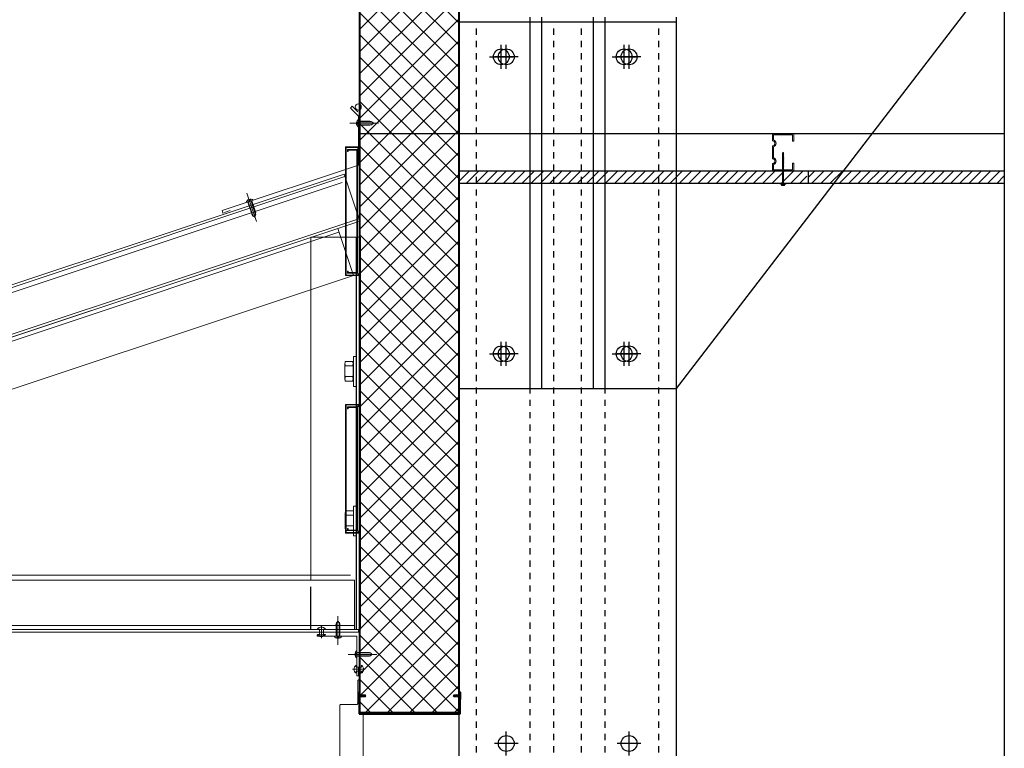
# Model space of a CAD drawing. Header units: metres. Extents: x 705633 to 708863, y 4309165 to 4309462.
# Tile 22 of 25: x 708338 to 708354, y 4309399 to 4309411. Entities that reach past the tile are written whole.
import ezdxf

# ---------------------------------------------------------------- set-up
doc = ezdxf.new("R2010")
doc.units = ezdxf.units.M
doc.header["$LTSCALE"] = 0.5
for name, pattern in [('ACAD_ISO04W100', [30, 24, -3, 0, -3]), ('HID', [2.3, 1.5, -0.8]), ('HIDDEN', [0.375, 0.25, -0.125]), ('SOLID', [0])]:
    doc.linetypes.add(name, pattern=pattern)
for name, color, linetype in [('7', 7, 'Continuous'), ('_ДЎјц', 1, 'Continuous'), ('_ґлБ¦ёс', 6, 'Continuous'), ('KONTUR', 20, 'Continuous'), ('STL-E', 8, 'Continuous')]:
    doc.layers.add(name, color=color, linetype=linetype)
for name, color, linetype, lineweight in [('FUR', 144, 'Continuous', 5), ('Монолит фундамента', 7, 'Continuous', 40), ('размер', 5, 'Continuous', 15), ('Размер 1', 251, 'Continuous', 20), ('Размер10', 251, 'Continuous', 25), ('размеры', 76, 'Continuous', 15), ('светильники', 30, 'ACAD_ISO04W100', 25), ('ШТРИХОВКА', 30, 'Continuous', 18)]:
    doc.layers.add(name, color=color, linetype=linetype, lineweight=lineweight)

# ---------------------------------------------------------------- blocks, each defined once
blk = doc.blocks.new('546w4w64r5w6eg w')
at = {"layer": '_ДЎјц', "color": 7, "linetype": 'SOLID'}
for p, q in [((18430792.75, -7799634.17), (18430792.75, -7799610.17)), ((18430916.75, -7799634.17), (18430916.75, -7799610.17)), ((18430804.75, -7799622.17), (18430780.75, -7799622.17)), ((18430928.75, -7799622.17), (18430904.75, -7799622.17)), ((18430792.75, -7799934.17), (18430792.75, -7799910.17)), ((18430916.75, -7799934.17), (18430916.75, -7799910.17)), ((18430804.75, -7799922.17), (18430780.75, -7799922.17)), ((18430928.75, -7799922.17), (18430904.75, -7799922.17)), ((18430792.75, -7800327.77), (18430792.75, -7800303.77)), ((18430916.75, -7800327.77), (18430916.75, -7800303.77)), ((18430804.75, -7800315.77), (18430780.75, -7800315.77)), ((18430928.75, -7800315.77), (18430904.75, -7800315.77))]:
    blk.add_line(p, q, dxfattribs=at)
for centre in [(18430792.75, -7799622.17), (18430916.75, -7799622.17), (18430792.75, -7799922.17), (18430916.75, -7799922.17), (18430792.75, -7800315.77), (18430916.75, -7800315.77)]:
    blk.add_circle(centre, 8, dxfattribs=at)
at = {"layer": '_ґлБ¦ёс', "color": 1, "linetype": 'HIDDEN'}
for p, q in [((18430762.75, -7799587.17), (18430744.75, -7799587.17)), ((18430744.75, -7799587.17), (18430744.75, -7802424.77)), ((18430816.75, -7799587.17), (18430762.75, -7799587.17)), ((18430762.75, -7802424.77), (18430762.75, -7799587.17)), ((18430840.75, -7799587.17), (18430816.75, -7799587.17)), ((18430816.75, -7802424.77), (18430816.75, -7799587.17)), ((18430868.75, -7799587.17), (18430840.75, -7799587.17)), ((18430840.75, -7802424.77), (18430840.75, -7799587.17)), ((18430892.75, -7799587.17), (18430868.75, -7799587.17)), ((18430868.75, -7802424.77), (18430868.75, -7799587.17)), ((18430946.75, -7799587.17), (18430892.75, -7799587.17)), ((18430892.75, -7802424.77), (18430892.75, -7799587.17)), ((18430964.75, -7799587.17), (18430946.75, -7799587.17)), ((18430946.75, -7802424.77), (18430946.75, -7799587.17)), ((18430964.75, -7802424.77), (18430964.75, -7799587.17))]:
    blk.add_line(p, q, dxfattribs=at)
blk = doc.blocks.new('DF54H56FG4HF65G4H')
at = {"color": 5, "lineweight": 0}
for p, q in [((97669.36, -4750.65), (97669.58, -4747.41)), ((97669.57, -4754.05), (97669.36, -4750.65)), ((97670.17, -4754.06), (97670.19, -4747.41)), ((97670.18, -4749.65), (97671.01, -4749.65)), ((97670.18, -4751.68), (97671.01, -4749.65)), ((97670.18, -4751.68), (97671.01, -4749.65)), ((97670.18, -4751.68), (97671.01, -4749.65)), ((97670.2, -4752.06), (97670.18, -4751.99)), ((97670.2, -4752.06), (97670.18, -4751.99)), ((97670.2, -4752.06), (97670.18, -4751.99)), ((97670.2, -4752.06), (97670.18, -4751.99)), ((97670.38, -4751.82), (97670.2, -4752.06)), ((97670.38, -4751.82), (97670.2, -4752.06)), ((97670.38, -4751.82), (97670.2, -4752.06)), ((97670.38, -4751.82), (97670.2, -4752.06)), ((97670.38, -4751.82), (97671.26, -4749.65)), ((97670.38, -4751.82), (97671.26, -4749.65)), ((97670.38, -4751.82), (97671.26, -4749.65)), ((97670.38, -4751.82), (97671.26, -4749.65)), ((97670.38, -4751.82), (97670.98, -4751.82)), ((97670.98, -4751.82), (97671.87, -4749.65)), ((97671.06, -4752.06), (97670.98, -4751.82)), ((97671.19, -4749.41), (97671.01, -4749.65)), ((97671.19, -4749.41), (97671.01, -4749.65)), ((97671.19, -4749.41), (97671.01, -4749.65)), ((97671.19, -4749.41), (97671.01, -4749.65)), ((97671.24, -4751.82), (97671.06, -4752.06)), ((97671.24, -4751.82), (97671.06, -4752.06)), ((97671.24, -4751.82), (97671.06, -4752.06)), ((97671.24, -4751.82), (97671.06, -4752.06)), ((97671.26, -4749.65), (97671.19, -4749.41)), ((97671.26, -4749.65), (97671.19, -4749.41)), ((97671.26, -4749.65), (97671.19, -4749.41)), ((97671.26, -4749.65), (97671.19, -4749.41)), ((97671.24, -4751.82), (97672.12, -4749.65)), ((97671.24, -4751.82), (97672.12, -4749.65)), ((97671.24, -4751.82), (97672.12, -4749.65)), ((97671.24, -4751.82), (97672.12, -4749.65)), ((97671.24, -4751.82), (97671.84, -4751.82)), ((97671.26, -4749.65), (97671.87, -4749.65)), ((97671.84, -4751.82), (97672.72, -4749.65)), ((97671.92, -4752.07), (97671.84, -4751.82)), ((97672.05, -4749.41), (97671.87, -4749.65)), ((97672.05, -4749.41), (97671.87, -4749.65)), ((97672.05, -4749.41), (97671.87, -4749.65)), ((97672.05, -4749.41), (97671.87, -4749.65)), ((97672.1, -4751.82), (97671.92, -4752.07)), ((97672.1, -4751.82), (97671.92, -4752.07)), ((97672.1, -4751.82), (97671.92, -4752.07)), ((97672.1, -4751.82), (97671.92, -4752.07)), ((97672.12, -4749.65), (97672.05, -4749.41)), ((97672.12, -4749.65), (97672.05, -4749.41)), ((97672.12, -4749.65), (97672.05, -4749.41)), ((97672.12, -4749.65), (97672.05, -4749.41)), ((97672.1, -4751.82), (97672.98, -4749.65)), ((97672.1, -4751.82), (97672.98, -4749.65)), ((97672.1, -4751.82), (97672.98, -4749.65)), ((97672.1, -4751.82), (97672.98, -4749.65)), ((97672.1, -4751.82), (97672.7, -4751.83)), ((97672.12, -4749.65), (97672.72, -4749.65)), ((97672.7, -4751.83), (97673.56, -4749.7)), ((97672.77, -4752.07), (97672.7, -4751.83)), ((97672.9, -4749.41), (97672.72, -4749.65)), ((97672.9, -4749.41), (97672.72, -4749.65)), ((97672.9, -4749.41), (97672.72, -4749.65)), ((97672.9, -4749.41), (97672.72, -4749.65)), ((97672.95, -4751.83), (97672.77, -4752.07)), ((97672.95, -4751.83), (97672.77, -4752.07)), ((97672.95, -4751.83), (97672.77, -4752.07)), ((97672.95, -4751.83), (97672.77, -4752.07)), ((97672.98, -4749.65), (97672.9, -4749.41)), ((97672.98, -4749.65), (97672.9, -4749.41)), ((97672.98, -4749.65), (97672.9, -4749.41)), ((97672.98, -4749.65), (97672.9, -4749.41)), ((97672.95, -4751.83), (97673.8, -4749.74)), ((97676.36, -4751.67), (97672.96, -4751.81)), ((97672.98, -4749.65), (97673.19, -4749.65)), ((97673.56, -4749.7), (97673.19, -4749.65)), ((97673.73, -4749.5), (97673.56, -4749.7)), ((97673.73, -4749.5), (97673.56, -4749.7)), ((97673.73, -4749.5), (97673.56, -4749.7)), ((97673.73, -4749.5), (97673.56, -4749.7)), ((97673.8, -4749.74), (97673.73, -4749.5)), ((97676.37, -4749.83), (97673.8, -4749.74)), ((97674.15, -4749.75), (97674.16, -4750.65)), ((97674.16, -4750.65), (97677.09, -4750.75)), ((97676.36, -4751.67), (97677.09, -4750.75)), ((97677.09, -4750.75), (97676.37, -4749.83)), ((97765.4, -4750.75), (97766.12, -4749.83)), ((97768.33, -4750.65), (97765.4, -4750.75)), ((97766.12, -4751.67), (97765.4, -4750.75)), ((97766.12, -4749.83), (97768.69, -4749.74)), ((97766.12, -4751.67), (97769.53, -4751.81)), ((97768.34, -4749.79), (97768.33, -4750.65)), ((97768.69, -4749.74), (97768.76, -4749.5)), ((97769.54, -4751.83), (97768.69, -4749.74)), ((97768.76, -4749.5), (97768.93, -4749.7)), ((97768.76, -4749.5), (97768.93, -4749.7)), ((97768.76, -4749.5), (97768.93, -4749.7)), ((97768.76, -4749.5), (97768.93, -4749.7)), ((97768.93, -4749.7), (97769.3, -4749.65)), ((97769.79, -4751.83), (97768.93, -4749.7)), ((97769.51, -4749.65), (97769.3, -4749.65)), ((97769.51, -4749.65), (97769.58, -4749.41)), ((97769.51, -4749.65), (97769.58, -4749.41)), ((97769.51, -4749.65), (97769.58, -4749.41)), ((97769.51, -4749.65), (97769.58, -4749.41)), ((97770.39, -4751.82), (97769.51, -4749.65)), ((97770.39, -4751.82), (97769.51, -4749.65)), ((97770.39, -4751.82), (97769.51, -4749.65)), ((97770.39, -4751.82), (97769.51, -4749.65)), ((97769.54, -4751.83), (97769.72, -4752.07)), ((97769.54, -4751.83), (97769.72, -4752.07)), ((97769.54, -4751.83), (97769.72, -4752.07)), ((97769.54, -4751.83), (97769.72, -4752.07)), ((97769.58, -4749.41), (97769.77, -4749.65)), ((97769.58, -4749.41), (97769.77, -4749.65)), ((97769.58, -4749.41), (97769.77, -4749.65)), ((97769.58, -4749.41), (97769.77, -4749.65)), ((97769.72, -4752.07), (97769.79, -4751.83)), ((97770.65, -4751.82), (97769.77, -4749.65)), ((97770.37, -4749.65), (97769.77, -4749.65)), ((97770.39, -4751.82), (97769.79, -4751.83)), ((97770.37, -4749.65), (97770.44, -4749.41)), ((97770.37, -4749.65), (97770.44, -4749.41)), ((97770.37, -4749.65), (97770.44, -4749.41)), ((97770.37, -4749.65), (97770.44, -4749.41)), ((97771.25, -4751.82), (97770.37, -4749.65)), ((97771.25, -4751.82), (97770.37, -4749.65)), ((97771.25, -4751.82), (97770.37, -4749.65)), ((97771.25, -4751.82), (97770.37, -4749.65)), ((97770.39, -4751.82), (97770.57, -4752.07)), ((97770.39, -4751.82), (97770.57, -4752.07)), ((97770.39, -4751.82), (97770.57, -4752.07)), ((97770.39, -4751.82), (97770.57, -4752.07)), ((97770.44, -4749.41), (97770.62, -4749.65)), ((97770.44, -4749.41), (97770.62, -4749.65)), ((97770.44, -4749.41), (97770.62, -4749.65)), ((97770.44, -4749.41), (97770.62, -4749.65)), ((97770.57, -4752.07), (97770.65, -4751.82)), ((97771.51, -4751.82), (97770.62, -4749.65)), ((97771.22, -4749.65), (97770.62, -4749.65)), ((97771.25, -4751.82), (97770.65, -4751.82)), ((97771.22, -4749.65), (97771.3, -4749.41)), ((97771.22, -4749.65), (97771.3, -4749.41)), ((97771.22, -4749.65), (97771.3, -4749.41)), ((97771.22, -4749.65), (97771.3, -4749.41)), ((97772.11, -4751.82), (97771.22, -4749.65)), ((97772.11, -4751.82), (97771.22, -4749.65)), ((97772.11, -4751.82), (97771.22, -4749.65)), ((97772.11, -4751.82), (97771.22, -4749.65)), ((97771.25, -4751.82), (97771.43, -4752.06)), ((97771.25, -4751.82), (97771.43, -4752.06)), ((97771.25, -4751.82), (97771.43, -4752.06)), ((97771.25, -4751.82), (97771.43, -4752.06)), ((97771.3, -4749.41), (97771.48, -4749.65)), ((97771.3, -4749.41), (97771.48, -4749.65)), ((97771.3, -4749.41), (97771.48, -4749.65)), ((97771.3, -4749.41), (97771.48, -4749.65)), ((97771.43, -4752.06), (97771.51, -4751.82)), ((97772.31, -4751.68), (97771.48, -4749.65)), ((97772.31, -4751.68), (97771.48, -4749.65)), ((97772.31, -4751.68), (97771.48, -4749.65)), ((97772.31, -4749.65), (97771.48, -4749.65)), ((97772.11, -4751.82), (97771.51, -4751.82)), ((97772.11, -4751.82), (97772.29, -4752.06)), ((97772.11, -4751.82), (97772.29, -4752.06)), ((97772.11, -4751.82), (97772.29, -4752.06)), ((97772.11, -4751.82), (97772.29, -4752.06)), ((97772.29, -4752.06), (97772.31, -4751.99)), ((97772.29, -4752.06), (97772.31, -4751.99)), ((97772.29, -4752.06), (97772.31, -4751.99)), ((97772.29, -4752.06), (97772.31, -4751.99)), ((97772.32, -4754.06), (97772.3, -4747.41)), ((97773.13, -4750.65), (97772.9, -4747.41)), ((97772.92, -4754.05), (97773.13, -4750.65))]:
    blk.add_line(p, q, dxfattribs=at)
at = {"color": 1, "lineweight": 40}
for p, q in [((97671.12, -4747), (97670.22, -4747)), ((97670.22, -4747), (97670.22, -4749.65)), ((97670.22, -4752.03), (97670.22, -4768.81)), ((97671.12, -4749.49), (97671.12, -4747)), ((97671.12, -4753.63), (97671.12, -4751.98)), ((97772.26, -4747), (97771.37, -4747)), ((97771.37, -4747), (97771.37, -4749.49)), ((97771.37, -4751.98), (97771.37, -4753.63)), ((97772.26, -4749.65), (97772.26, -4747)), ((97772.26, -4768.81), (97772.26, -4752.03)), ((97670.22, -4768.81), (97772.26, -4768.81))]:
    blk.add_line(p, q, dxfattribs=at)
at = {"color": 5, "lineweight": 0, "extrusion": (0, 0, -1)}
for centre, major_axis, start_param, end_param in [((97669.89, -4747.41), (0.214, 0.214), 3.929229, 7.070821), ((97772.6, -4747.41), (0.214, 0.214), 3.924753, 7.066346), ((97669.87, -4754.05), (0.214, 0.214), 0.787636, 3.929229), ((97772.62, -4754.05), (-0.214, 0.214), 2.353957, 5.495549)]:
    blk.add_ellipse(centre, major_axis=major_axis, ratio=1, start_param=start_param, end_param=end_param, dxfattribs=at)
blk = doc.blocks.new('05')
at = {"layer": 'размер', "lineweight": 9}
for points in [[(-1550669, -1157614), (-1550926, -1157614), (-1550926, -1157701)], [(-1550682, -1157628), (-1550913, -1157628), (-1550913, -1157690)], [(-1550682, -1157628), (-1550682, -1157705)], [(-1550669, -1157614), (-1550669, -1157628)], [(-1550669, -1157614), (-1550669, -1157705)], [(-1550926, -1157761), (-1550926, -1157839)], [(-1550913, -1157772), (-1550913, -1157839)], [(-1550682, -1157705), (-1550669, -1157705)], [(-1550926, -1157917), (-1550926, -1157839)], [(-1550913, -1157906), (-1550913, -1157839)], [(-1550669, -1158064), (-1550926, -1158064), (-1550926, -1157977)], [(-1550682, -1158051), (-1550913, -1158051), (-1550913, -1157989)], [(-1550682, -1158051), (-1550682, -1157973)], [(-1550682, -1157973), (-1550669, -1157973)], [(-1550669, -1158064), (-1550669, -1157973)], [(-1550669, -1158064), (-1550669, -1158051)]]:
    blk.add_lwpolyline(points, dxfattribs=at)
for centre, radius, start, end in [((-1550926, -1157731), 30, 270, 90), ((-1550926, -1157731), 43.4, 287.9774, 72.0226), ((-1550926, -1157947), 30, 270, 90), ((-1550926, -1157947), 43.4, 287.9774, 72.0226)]:
    blk.add_arc(centre, radius, start, end, dxfattribs=at)

msp = doc.modelspace()

# ---------------------------------------------------------------- hatches: boundary and pattern name
at = {"layer": 'размер', "lineweight": 9}
msp.add_hatch(color=256, dxfattribs=at).paths.add_polyline_path([(708350.586, 4309408.043), (708350.586, 4309408.051), (708350.496, 4309408.051), (708350.496, 4309408.043)])
at = {"layer": 'Размер10', "ltscale": 15}
h = msp.add_hatch(dxfattribs=at)
h.set_pattern_fill('ANSI31', color=256, scale=0.033333)
h.set_pattern_definition([(45, (710408.53931, 4310952.1055), (-0.0748354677, 0.0748354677), [])])
h.paths.add_polyline_path([(708350.926, 4309408.251), (708350.75, 4309408.251), (708345.301, 4309408.251), (708345.301, 4309408.051), (708350.926, 4309408.051)])
at = {"layer": 'ШТРИХОВКА', "ltscale": 60}
h = msp.add_hatch(dxfattribs=at)
h.set_pattern_fill('ANSI37', color=256, scale=0.08, style=0)
h.set_pattern_definition([(45, (706671.35107, 4313270.02775), (-0.179605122, 0.179605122), []), (135, (706671.35107, 4313270.02775), (-0.179605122, -0.179605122), [])])
h.paths.add_polyline_path([(708343.701, 4309399.491), (708345.301, 4309399.491), (708345.301, 4309412.889), (708343.701, 4309412.889)])

# ---------------------------------------------------------------- linework, layer by layer
at = {"lineweight": 25, "ltscale": 20}
msp.add_line((708354.115, 4309426.807), (708354.115, 4309392.51), dxfattribs=at)
at = {"ltscale": 20}
msp.add_line((708343.701, 4309408.851), (708354.115, 4309408.851), dxfattribs=at)
at = {"layer": '7'}
for p, q in [((708341.946, 4309407.763), (708342.019, 4309407.544)), ((708341.953, 4309407.765), (708342.017, 4309407.573)), ((708343.65, 4309400.836), (708343.65, 4309407.176))]:
    msp.add_line(p, q, dxfattribs=at)
for centre, radius, start, end in [((708341.998, 4309407.732), 0.0788, 132.3925, 162.7442), ((708342.029, 4309407.584), 0.079, 203.4799, 252.1909), ((708341.941, 4309407.555), 0.079, 324.6736, 13.3847)]:
    msp.add_arc(centre, radius, start, end, dxfattribs=at)
at = {"layer": '_ґлБ¦ёс', "color": 6, "linetype": 'SOLID'}
for p, q in [((708348.821, 4309404.733), (708354.115, 4309411.633)), ((708345.301, 4309410.733), (708345.301, 4309404.733)), ((708346.453, 4309404.733), (708346.453, 4309410.733)), ((708346.645, 4309404.733), (708346.645, 4309410.733)), ((708347.477, 4309404.733), (708347.477, 4309410.733)), ((708347.669, 4309404.733), (708347.669, 4309410.733)), ((708348.821, 4309404.733), (708348.821, 4309410.733)), ((708345.989, 4309409.901), (708345.989, 4309410.285)), ((708347.973, 4309409.901), (708347.973, 4309410.285)), ((708345.797, 4309410.093), (708346.181, 4309410.093)), ((708347.781, 4309410.093), (708348.165, 4309410.093)), ((708345.989, 4309405.101), (708345.989, 4309405.485)), ((708347.973, 4309405.101), (708347.973, 4309405.485)), ((708345.797, 4309405.293), (708346.181, 4309405.293)), ((708347.781, 4309405.293), (708348.165, 4309405.293)), ((708345.301, 4309404.733), (708348.821, 4309404.733))]:
    msp.add_line(p, q, dxfattribs=at)
at = {"layer": '_ґлБ¦ёс', "color": 4, "linetype": 'SOLID'}
for p, q in [((708345.589, 4309410.652), (708345.301, 4309410.652)), ((708345.301, 4309410.652), (708345.301, 4309365.251)), ((708346.453, 4309410.652), (708345.589, 4309410.652)), ((708346.837, 4309410.652), (708346.453, 4309410.652)), ((708347.285, 4309410.652), (708346.837, 4309410.652)), ((708347.669, 4309410.652), (708347.285, 4309410.652)), ((708348.533, 4309410.652), (708347.669, 4309410.652)), ((708348.821, 4309410.652), (708348.533, 4309410.652)), ((708348.821, 4309365.251), (708348.821, 4309410.652))]:
    msp.add_line(p, q, dxfattribs=at)
at = {"layer": '_ґлБ¦ёс', "color": 6, "linetype": 'SOLID'}
for centre in [(708345.989, 4309410.093), (708347.973, 4309410.093), (708345.989, 4309405.293), (708347.973, 4309405.293)]:
    msp.add_circle(centre, 0.128, dxfattribs=at)
at = {"layer": 'KONTUR', "linetype": 'SOLID'}
for p, q in [((708345.301, 4309408.851), (708350.944, 4309408.851)), ((708350.944, 4309408.851), (708354.115, 4309408.851)), ((708345.305, 4309408.251), (708350.944, 4309408.251)), ((708350.948, 4309408.251), (708354.115, 4309408.251))]:
    msp.add_line(p, q, dxfattribs=at)
at = {"layer": 'STL-E', "linetype": 'HID', "ltscale": 7}
msp.add_line((708342.914, 4309400.836), (708342.914, 4309401.526), dxfattribs=at)
at = {"layer": 'Монолит фундамента'}
msp.add_line((708345.039, 4309399.491), (708343.759, 4309399.491), dxfattribs=at)
msp.add_lwpolyline([(708345.301, 4309399.491), (708343.701, 4309399.491), (708343.701, 4309412.889), (708345.301, 4309412.889)], close=True, dxfattribs=at)
at = {"layer": 'размер', "lineweight": 0}
msp.add_line((708350.53, 4309408.454), (708350.533, 4309408.451), dxfattribs=at)
at = {"layer": 'размер', "lineweight": 9}
for p, q in [((708350.551, 4309408.505), (708350.532, 4309408.499)), ((708350.532, 4309408.499), (708350.533, 4309408.501)), ((708350.533, 4309408.498), (708350.532, 4309408.499)), ((708350.551, 4309408.498), (708350.532, 4309408.492)), ((708350.532, 4309408.492), (708350.533, 4309408.494)), ((708350.533, 4309408.49), (708350.532, 4309408.492)), ((708350.551, 4309408.491), (708350.532, 4309408.485)), ((708350.532, 4309408.485), (708350.533, 4309408.486)), ((708350.533, 4309408.483), (708350.532, 4309408.485)), ((708350.551, 4309408.483), (708350.532, 4309408.477)), ((708350.532, 4309408.477), (708350.533, 4309408.479)), ((708350.533, 4309408.476), (708350.532, 4309408.477)), ((708350.551, 4309408.476), (708350.532, 4309408.47)), ((708350.532, 4309408.47), (708350.533, 4309408.472)), ((708350.533, 4309408.468), (708350.532, 4309408.47)), ((708350.551, 4309408.469), (708350.532, 4309408.463)), ((708350.532, 4309408.463), (708350.533, 4309408.465)), ((708350.533, 4309408.461), (708350.532, 4309408.463)), ((708350.551, 4309408.462), (708350.532, 4309408.456)), ((708350.532, 4309408.456), (708350.533, 4309408.457)), ((708350.533, 4309408.454), (708350.532, 4309408.456)), ((708350.551, 4309408.454), (708350.532, 4309408.448)), ((708350.532, 4309408.448), (708350.533, 4309408.45)), ((708350.533, 4309408.447), (708350.532, 4309408.448)), ((708350.551, 4309408.447), (708350.532, 4309408.441)), ((708350.532, 4309408.441), (708350.533, 4309408.443)), ((708350.533, 4309408.439), (708350.532, 4309408.441)), ((708350.551, 4309408.44), (708350.532, 4309408.434)), ((708350.532, 4309408.434), (708350.533, 4309408.436)), ((708350.533, 4309408.432), (708350.532, 4309408.434)), ((708350.551, 4309408.433), (708350.532, 4309408.426)), ((708350.532, 4309408.426), (708350.533, 4309408.428)), ((708350.533, 4309408.425), (708350.532, 4309408.426)), ((708350.542, 4309408.548), (708350.533, 4309408.542)), ((708350.549, 4309408.507), (708350.533, 4309408.501)), ((708350.549, 4309408.503), (708350.533, 4309408.498)), ((708350.549, 4309408.499), (708350.533, 4309408.494)), ((708350.533, 4309408.498), (708350.533, 4309408.494)), ((708350.549, 4309408.496), (708350.533, 4309408.49)), ((708350.549, 4309408.492), (708350.533, 4309408.486)), ((708350.533, 4309408.486), (708350.533, 4309408.49)), ((708350.549, 4309408.489), (708350.533, 4309408.483)), ((708350.549, 4309408.485), (708350.533, 4309408.479)), ((708350.533, 4309408.479), (708350.533, 4309408.483)), ((708350.549, 4309408.482), (708350.533, 4309408.476)), ((708350.549, 4309408.478), (708350.533, 4309408.472)), ((708350.533, 4309408.476), (708350.533, 4309408.472)), ((708350.549, 4309408.474), (708350.533, 4309408.468)), ((708350.549, 4309408.47), (708350.533, 4309408.465)), ((708350.533, 4309408.465), (708350.533, 4309408.468)), ((708350.549, 4309408.467), (708350.533, 4309408.461)), ((708350.549, 4309408.463), (708350.533, 4309408.457)), ((708350.533, 4309408.457), (708350.533, 4309408.461)), ((708350.549, 4309408.46), (708350.533, 4309408.454)), ((708350.549, 4309408.456), (708350.533, 4309408.45)), ((708350.533, 4309408.45), (708350.533, 4309408.454)), ((708350.549, 4309408.452), (708350.533, 4309408.447)), ((708350.549, 4309408.449), (708350.533, 4309408.443)), ((708350.533, 4309408.443), (708350.533, 4309408.447)), ((708350.549, 4309408.445), (708350.533, 4309408.439)), ((708350.549, 4309408.441), (708350.533, 4309408.436)), ((708350.533, 4309408.439), (708350.533, 4309408.436)), ((708350.549, 4309408.438), (708350.533, 4309408.432)), ((708350.549, 4309408.434), (708350.533, 4309408.428)), ((708350.533, 4309408.428), (708350.533, 4309408.432)), ((708350.549, 4309408.431), (708350.533, 4309408.425)), ((708350.549, 4309408.427), (708350.533, 4309408.421)), ((708350.549, 4309408.542), (708350.542, 4309408.548)), ((708350.549, 4309408.507), (708350.551, 4309408.505)), ((708350.549, 4309408.503), (708350.551, 4309408.505)), ((708350.549, 4309408.503), (708350.549, 4309408.499)), ((708350.549, 4309408.499), (708350.551, 4309408.498)), ((708350.549, 4309408.496), (708350.551, 4309408.498)), ((708350.549, 4309408.492), (708350.549, 4309408.496)), ((708350.549, 4309408.492), (708350.551, 4309408.491)), ((708350.549, 4309408.489), (708350.551, 4309408.491)), ((708350.549, 4309408.485), (708350.549, 4309408.489)), ((708350.549, 4309408.485), (708350.551, 4309408.483)), ((708350.549, 4309408.482), (708350.551, 4309408.483)), ((708350.549, 4309408.482), (708350.549, 4309408.478)), ((708350.549, 4309408.478), (708350.551, 4309408.476)), ((708350.549, 4309408.474), (708350.551, 4309408.476)), ((708350.549, 4309408.47), (708350.549, 4309408.474)), ((708350.549, 4309408.47), (708350.551, 4309408.469)), ((708350.549, 4309408.467), (708350.551, 4309408.469)), ((708350.549, 4309408.463), (708350.549, 4309408.467)), ((708350.549, 4309408.463), (708350.551, 4309408.462)), ((708350.549, 4309408.46), (708350.551, 4309408.462)), ((708350.549, 4309408.46), (708350.549, 4309408.456)), ((708350.549, 4309408.456), (708350.551, 4309408.454)), ((708350.549, 4309408.452), (708350.551, 4309408.454)), ((708350.549, 4309408.449), (708350.549, 4309408.452)), ((708350.549, 4309408.449), (708350.551, 4309408.447)), ((708350.549, 4309408.445), (708350.551, 4309408.447)), ((708350.549, 4309408.445), (708350.549, 4309408.441)), ((708350.549, 4309408.441), (708350.551, 4309408.44)), ((708350.549, 4309408.438), (708350.551, 4309408.44)), ((708350.549, 4309408.434), (708350.549, 4309408.438)), ((708350.549, 4309408.434), (708350.551, 4309408.433)), ((708350.549, 4309408.431), (708350.551, 4309408.433)), ((708350.549, 4309408.427), (708350.549, 4309408.431)), ((708350.549, 4309408.427), (708350.551, 4309408.425)), ((708350.551, 4309408.425), (708350.532, 4309408.419)), ((708350.532, 4309408.419), (708350.533, 4309408.421)), ((708350.533, 4309408.418), (708350.532, 4309408.419)), ((708350.551, 4309408.418), (708350.532, 4309408.412)), ((708350.532, 4309408.412), (708350.533, 4309408.414)), ((708350.533, 4309408.41), (708350.532, 4309408.412)), ((708350.551, 4309408.411), (708350.532, 4309408.405)), ((708350.532, 4309408.405), (708350.533, 4309408.407)), ((708350.533, 4309408.403), (708350.532, 4309408.405)), ((708350.551, 4309408.404), (708350.532, 4309408.398)), ((708350.532, 4309408.398), (708350.533, 4309408.399)), ((708350.533, 4309408.396), (708350.532, 4309408.398)), ((708350.551, 4309408.396), (708350.532, 4309408.39)), ((708350.532, 4309408.39), (708350.533, 4309408.392)), ((708350.533, 4309408.389), (708350.532, 4309408.39)), ((708350.551, 4309408.389), (708350.532, 4309408.383)), ((708350.532, 4309408.383), (708350.533, 4309408.385)), ((708350.533, 4309408.381), (708350.532, 4309408.383)), ((708350.551, 4309408.382), (708350.532, 4309408.376)), ((708350.532, 4309408.376), (708350.533, 4309408.378)), ((708350.533, 4309408.374), (708350.532, 4309408.376)), ((708350.551, 4309408.375), (708350.532, 4309408.368)), ((708350.532, 4309408.368), (708350.533, 4309408.37)), ((708350.533, 4309408.367), (708350.532, 4309408.368)), ((708350.551, 4309408.367), (708350.532, 4309408.361)), ((708350.532, 4309408.362), (708350.533, 4309408.363)), ((708350.532, 4309408.361), (708350.533, 4309408.363)), ((708350.533, 4309408.36), (708350.532, 4309408.361)), ((708350.551, 4309408.36), (708350.532, 4309408.354)), ((708350.532, 4309408.354), (708350.533, 4309408.356)), ((708350.533, 4309408.352), (708350.532, 4309408.354)), ((708350.551, 4309408.353), (708350.532, 4309408.347)), ((708350.532, 4309408.347), (708350.533, 4309408.349)), ((708350.533, 4309408.345), (708350.532, 4309408.347)), ((708350.551, 4309408.346), (708350.532, 4309408.34)), ((708350.532, 4309408.34), (708350.533, 4309408.341)), ((708350.533, 4309408.338), (708350.532, 4309408.34)), ((708350.551, 4309408.338), (708350.532, 4309408.332)), ((708350.532, 4309408.332), (708350.533, 4309408.334)), ((708350.533, 4309408.331), (708350.532, 4309408.332)), ((708350.551, 4309408.331), (708350.532, 4309408.325)), ((708350.532, 4309408.325), (708350.533, 4309408.327)), ((708350.533, 4309408.323), (708350.532, 4309408.325)), ((708350.551, 4309408.324), (708350.532, 4309408.318)), ((708350.532, 4309408.318), (708350.533, 4309408.32)), ((708350.533, 4309408.316), (708350.532, 4309408.318)), ((708350.551, 4309408.317), (708350.532, 4309408.31)), ((708350.532, 4309408.31), (708350.533, 4309408.312)), ((708350.533, 4309408.309), (708350.532, 4309408.31)), ((708350.533, 4309408.421), (708350.533, 4309408.425)), ((708350.549, 4309408.424), (708350.533, 4309408.418)), ((708350.549, 4309408.42), (708350.533, 4309408.414)), ((708350.533, 4309408.418), (708350.533, 4309408.414)), ((708350.549, 4309408.416), (708350.533, 4309408.41)), ((708350.549, 4309408.412), (708350.533, 4309408.407)), ((708350.533, 4309408.407), (708350.533, 4309408.41)), ((708350.549, 4309408.409), (708350.533, 4309408.403)), ((708350.549, 4309408.405), (708350.533, 4309408.399)), ((708350.533, 4309408.399), (708350.533, 4309408.403)), ((708350.549, 4309408.402), (708350.533, 4309408.396)), ((708350.549, 4309408.398), (708350.533, 4309408.392)), ((708350.533, 4309408.396), (708350.533, 4309408.392)), ((708350.549, 4309408.394), (708350.533, 4309408.389)), ((708350.549, 4309408.391), (708350.533, 4309408.385)), ((708350.533, 4309408.385), (708350.533, 4309408.389)), ((708350.549, 4309408.387), (708350.533, 4309408.381)), ((708350.549, 4309408.383), (708350.533, 4309408.378)), ((708350.533, 4309408.378), (708350.533, 4309408.381)), ((708350.549, 4309408.38), (708350.533, 4309408.374)), ((708350.549, 4309408.376), (708350.533, 4309408.37)), ((708350.533, 4309408.374), (708350.533, 4309408.37)), ((708350.549, 4309408.373), (708350.533, 4309408.367)), ((708350.549, 4309408.369), (708350.533, 4309408.363)), ((708350.549, 4309408.369), (708350.533, 4309408.363)), ((708350.533, 4309408.363), (708350.533, 4309408.367)), ((708350.549, 4309408.366), (708350.533, 4309408.36)), ((708350.549, 4309408.362), (708350.533, 4309408.356)), ((708350.533, 4309408.36), (708350.533, 4309408.356)), ((708350.549, 4309408.358), (708350.533, 4309408.352)), ((708350.549, 4309408.354), (708350.533, 4309408.349)), ((708350.533, 4309408.349), (708350.533, 4309408.352)), ((708350.549, 4309408.351), (708350.533, 4309408.345)), ((708350.549, 4309408.347), (708350.533, 4309408.341)), ((708350.533, 4309408.341), (708350.533, 4309408.345)), ((708350.549, 4309408.344), (708350.533, 4309408.338)), ((708350.549, 4309408.34), (708350.533, 4309408.334)), ((708350.533, 4309408.338), (708350.533, 4309408.334)), ((708350.549, 4309408.336), (708350.533, 4309408.331)), ((708350.549, 4309408.333), (708350.533, 4309408.327)), ((708350.533, 4309408.327), (708350.533, 4309408.331)), ((708350.549, 4309408.329), (708350.533, 4309408.323)), ((708350.549, 4309408.325), (708350.533, 4309408.32)), ((708350.533, 4309408.32), (708350.533, 4309408.323)), ((708350.549, 4309408.322), (708350.533, 4309408.316)), ((708350.549, 4309408.318), (708350.533, 4309408.312)), ((708350.533, 4309408.316), (708350.533, 4309408.312)), ((708350.549, 4309408.315), (708350.533, 4309408.309)), ((708350.533, 4309408.2), (708350.533, 4309408.309)), ((708350.549, 4309408.424), (708350.551, 4309408.425)), ((708350.549, 4309408.424), (708350.549, 4309408.42)), ((708350.549, 4309408.42), (708350.551, 4309408.418)), ((708350.549, 4309408.416), (708350.551, 4309408.418)), ((708350.549, 4309408.412), (708350.549, 4309408.416)), ((708350.549, 4309408.412), (708350.551, 4309408.411)), ((708350.549, 4309408.409), (708350.551, 4309408.411)), ((708350.549, 4309408.405), (708350.549, 4309408.409)), ((708350.549, 4309408.405), (708350.551, 4309408.404)), ((708350.549, 4309408.402), (708350.551, 4309408.404)), ((708350.549, 4309408.402), (708350.549, 4309408.398)), ((708350.549, 4309408.398), (708350.551, 4309408.396)), ((708350.549, 4309408.394), (708350.551, 4309408.396)), ((708350.549, 4309408.391), (708350.549, 4309408.394)), ((708350.549, 4309408.391), (708350.551, 4309408.389)), ((708350.549, 4309408.387), (708350.551, 4309408.389)), ((708350.549, 4309408.383), (708350.549, 4309408.387)), ((708350.549, 4309408.383), (708350.551, 4309408.382)), ((708350.549, 4309408.38), (708350.551, 4309408.382)), ((708350.549, 4309408.38), (708350.549, 4309408.376)), ((708350.549, 4309408.376), (708350.551, 4309408.375)), ((708350.549, 4309408.373), (708350.551, 4309408.375)), ((708350.549, 4309408.369), (708350.549, 4309408.373)), ((708350.549, 4309408.369), (708350.551, 4309408.367)), ((708350.549, 4309408.369), (708350.551, 4309408.367)), ((708350.549, 4309408.366), (708350.551, 4309408.367)), ((708350.549, 4309408.366), (708350.551, 4309408.367)), ((708350.549, 4309408.366), (708350.549, 4309408.362)), ((708350.549, 4309408.366), (708350.549, 4309408.362)), ((708350.549, 4309408.362), (708350.551, 4309408.36)), ((708350.549, 4309408.358), (708350.551, 4309408.36)), ((708350.549, 4309408.354), (708350.549, 4309408.358)), ((708350.549, 4309408.354), (708350.551, 4309408.353)), ((708350.549, 4309408.351), (708350.551, 4309408.353)), ((708350.549, 4309408.347), (708350.549, 4309408.351)), ((708350.549, 4309408.347), (708350.551, 4309408.346)), ((708350.549, 4309408.344), (708350.551, 4309408.346)), ((708350.549, 4309408.344), (708350.549, 4309408.34)), ((708350.549, 4309408.34), (708350.551, 4309408.338)), ((708350.549, 4309408.336), (708350.551, 4309408.338)), ((708350.549, 4309408.333), (708350.549, 4309408.336)), ((708350.549, 4309408.333), (708350.551, 4309408.331)), ((708350.549, 4309408.329), (708350.551, 4309408.331)), ((708350.549, 4309408.325), (708350.549, 4309408.329)), ((708350.549, 4309408.325), (708350.551, 4309408.324)), ((708350.549, 4309408.322), (708350.551, 4309408.324)), ((708350.549, 4309408.322), (708350.549, 4309408.318)), ((708350.549, 4309408.318), (708350.551, 4309408.317)), ((708350.549, 4309408.315), (708350.551, 4309408.317)), ((708350.549, 4309408.315), (708350.549, 4309408.276)), ((708350.549, 4309408.281), (708350.549, 4309408.051)), ((708350.533, 4309408.051), (708350.533, 4309408.2)), ((708350.491, 4309408.043), (708350.591, 4309408.043)), ((708350.531, 4309408.051), (708350.552, 4309408.051))]:
    msp.add_line(p, q, dxfattribs=at)
for points in [[(708350.533, 4309408.515), (708350.537, 4309408.537), (708350.537, 4309408.539), (708350.538, 4309408.541), (708350.539, 4309408.544), (708350.541, 4309408.547)], [(708350.533, 4309408.542), (708350.533, 4309408.515)], [(708350.533, 4309408.515), (708350.533, 4309408.501)], [(708350.545, 4309408.538), (708350.541, 4309408.504)], [(708350.549, 4309408.542), (708350.549, 4309408.515)], [(708350.549, 4309408.515), (708350.549, 4309408.507)], [(708350.491, 4309408.043), (708350.491, 4309408.038), (708350.517, 4309408.032)], [(708350.591, 4309408.038), (708350.491, 4309408.038)], [(708350.586, 4309408.051), (708350.496, 4309408.051), (708350.496, 4309408.043)], [(708350.541, 4309408.027), (708350.573, 4309408.027), (708350.573, 4309408.032), (708350.509, 4309408.032), (708350.509, 4309408.027), (708350.541, 4309408.027)], [(708350.565, 4309408.027), (708350.565, 4309408.014), (708350.517, 4309408.014), (708350.517, 4309408.027), (708350.565, 4309408.027)], [(708350.557, 4309408.051), (708350.525, 4309408.051)], [(708350.529, 4309408.014), (708350.529, 4309408.027)], [(708350.553, 4309408.014), (708350.553, 4309408.027)], [(708350.591, 4309408.043), (708350.591, 4309408.038), (708350.565, 4309408.032)], [(708350.591, 4309408.043), (708350.586, 4309408.043), (708350.586, 4309408.051)]]:
    msp.add_lwpolyline(points, dxfattribs=at)
msp.add_lwpolyline([(708350.541, 4309408.547), (708350.541, 4309408.54, 0.470955), (708350.547, 4309408.539), (708350.549, 4309408.542)], format="xyb", dxfattribs=at)
at = {"layer": 'Размер 1', "ltscale": 60}
for p, q in [((708344.006, 4309409.02), (708343.54, 4309409.02)), ((708343.682, 4309409.052), (708343.866, 4309409.052)), ((708343.682, 4309409.044), (708343.895, 4309409.044)), ((708343.682, 4309408.996), (708343.895, 4309408.996)), ((708343.682, 4309408.988), (708343.866, 4309408.988)), ((708326.176, 4309402.398), (708343.46, 4309408.159)), ((708326.988, 4309402.583), (708343.416, 4309408.059)), ((708342.031, 4309407.43), (708341.878, 4309407.89)), ((708341.893, 4309407.745), (708341.957, 4309407.553)), ((708341.9, 4309407.748), (708341.973, 4309407.528)), ((708326.403, 4309401.715), (708343.688, 4309407.476)), ((708326.493, 4309401.635), (708343.366, 4309407.259)), ((708342.914, 4309401.635), (708342.914, 4309406.333)), ((708343.463, 4309405.139), (708343.463, 4309404.879)), ((708343.588, 4309405.17), (708343.468, 4309405.17)), ((708343.588, 4309405.097), (708343.468, 4309405.097)), ((708343.588, 4309404.925), (708343.468, 4309404.925)), ((708343.588, 4309404.852), (708343.468, 4309404.852)), ((708343.468, 4309402.726), (708343.468, 4309402.465)), ((708343.594, 4309402.756), (708343.474, 4309402.756)), ((708343.594, 4309402.683), (708343.474, 4309402.683)), ((708343.594, 4309402.511), (708343.474, 4309402.511)), ((708343.594, 4309402.438), (708343.474, 4309402.438)), ((708343.554, 4309401.716), (708326.963, 4309401.716)), ((708343.35, 4309401.053), (708343.35, 4309400.587)), ((708343.618, 4309400.9), (708326.589, 4309400.9)), ((708343.082, 4309400.7), (708343.082, 4309400.901)), ((708343.318, 4309400.729), (708343.318, 4309400.913)), ((708343.326, 4309400.729), (708343.326, 4309400.942)), ((708343.374, 4309400.729), (708343.374, 4309400.942)), ((708343.382, 4309400.729), (708343.382, 4309400.913)), ((708343.98, 4309400.436), (708343.514, 4309400.436)), ((708343.656, 4309400.468), (708343.841, 4309400.468)), ((708343.656, 4309400.46), (708343.869, 4309400.46)), ((708343.656, 4309400.412), (708343.869, 4309400.412)), ((708343.656, 4309400.404), (708343.841, 4309400.404)), ((708343.587, 4309400.196), (708343.788, 4309400.196)), ((708343.759, 4309399.491), (708343.759, 4309364.729))]:
    msp.add_line(p, q, dxfattribs=at)
for points in [[(708343.672, 4309409.202), (708343.581, 4309409.293), (708343.553, 4309409.265), (708343.682, 4309409.135), (708343.682, 4309408.342), (708341.48, 4309407.608), (708341.488, 4309407.568), (708341.61, 4309407.609)], [(708343.701, 4309407.438), (708343.448, 4309408.197), (708326.163, 4309402.436), (708326.416, 4309401.677), (708343.701, 4309407.438)], [(708326.493, 4309401.635), (708326.472, 4309401.695), (708343.346, 4309407.32), (708343.599, 4309406.561), (708328.82, 4309401.635)], [(708342.914, 4309400.836), (708343.714, 4309400.836), (708343.714, 4309407.176), (708343.394, 4309407.176)], [(708342.914, 4309406.333), (708342.914, 4309407.176), (708343.394, 4309407.176)], [(708343.594, 4309405.139), (708343.594, 4309404.879)], [(708343.6, 4309402.726), (708343.6, 4309402.465)], [(708326.493, 4309400.835), (708326.493, 4309401.635), (708343.618, 4309401.635), (708343.618, 4309400.836), (708326.493, 4309400.835)], [(708343.68, 4309400.217), (708343.68, 4309400.089), (708343.656, 4309400.089), (708343.656, 4309400.729), (708343.016, 4309400.729), (708343.016, 4309400.753), (708343.144, 4309400.753)]]:
    msp.add_lwpolyline(points, dxfattribs=at)
for points in [[(708343.682, 4309408.604), (708343.682, 4309408.636), (708343.474, 4309408.636), (708343.474, 4309406.556), (708343.682, 4309406.556), (708343.682, 4309406.588), (708343.673, 4309406.588), (708343.673, 4309406.565), (708343.484, 4309406.565), (708343.484, 4309408.626), (708343.673, 4309408.626), (708343.673, 4309408.604)], [(708343.506, 4309408.564), (708343.506, 4309408.596), (708343.666, 4309408.596), (708343.666, 4309406.596), (708343.506, 4309406.596), (708343.506, 4309406.628), (708343.516, 4309406.628), (708343.516, 4309406.605), (708343.657, 4309406.605), (708343.657, 4309408.586), (708343.516, 4309408.586), (708343.516, 4309408.564)], [(708343.602, 4309404.767), (708343.65, 4309404.767), (708343.65, 4309405.247), (708343.602, 4309405.247)], [(708343.682, 4309404.444), (708343.682, 4309404.476), (708343.474, 4309404.476), (708343.474, 4309402.396), (708343.682, 4309402.396), (708343.682, 4309402.428), (708343.673, 4309402.428), (708343.673, 4309402.405), (708343.484, 4309402.405), (708343.484, 4309404.466), (708343.673, 4309404.466), (708343.673, 4309404.444)], [(708343.506, 4309404.404), (708343.506, 4309404.436), (708343.666, 4309404.436), (708343.666, 4309402.436), (708343.506, 4309402.436), (708343.506, 4309402.468), (708343.516, 4309402.468), (708343.516, 4309402.445), (708343.657, 4309402.445), (708343.657, 4309404.426), (708343.516, 4309404.426), (708343.516, 4309404.404)], [(708343.602, 4309402.353), (708343.65, 4309402.353), (708343.65, 4309402.833), (708343.602, 4309402.833)], [(708326.493, 4309400.796), (708343.68, 4309400.796), (708343.68, 4309400.836), (708326.493, 4309400.835)]]:
    msp.add_lwpolyline(points, close=True, dxfattribs=at)
for points in [[(708343.588, 4309405.17, -0.154996), (708343.588, 4309405.097), (708343.588, 4309405.097, -0.221527), (708343.594, 4309405.084)], [(708343.594, 4309404.938, -0.221527), (708343.588, 4309404.925), (708343.588, 4309404.925, -0.154996), (708343.588, 4309404.852)], [(708343.594, 4309402.756, -0.154996), (708343.594, 4309402.683), (708343.594, 4309402.683, -0.221527), (708343.6, 4309402.67)], [(708343.6, 4309402.524, -0.221527), (708343.594, 4309402.511), (708343.594, 4309402.511, -0.154996), (708343.594, 4309402.438)], [(708343.701, 4309399.705), (708343.701, 4309400.009, 0.414214), (708343.685, 4309400.025), (708343.685, 4309400.025, 0.414214), (708343.669, 4309400.009), (708343.669, 4309399.641, -0.414214), (708343.653, 4309399.625), (708343.395, 4309399.625, 0.414214), (708343.379, 4309399.609), (708343.379, 4309398.359, 0.362352), (708343.392, 4309398.343), (708343.924, 4309398.166, -0.362352), (708343.937, 4309398.15), (708343.937, 4309397.7, 0.414214), (708343.953, 4309397.684), (708343.953, 4309397.684, 0.414214), (708343.969, 4309397.7), (708343.969, 4309398.004)]]:
    msp.add_lwpolyline(points, format="xyb", dxfattribs=at)
for points in [[(708343.05, 4309400.844), (708343.018, 4309400.844, -0.5), (708343.146, 4309400.844), (708343.114, 4309400.844), (708343.114, 4309400.756), (708343.146, 4309400.756, -0.5), (708343.018, 4309400.756), (708343.05, 4309400.756)], [(708343.73, 4309400.164), (708343.73, 4309400.132, 0.5), (708343.73, 4309400.26), (708343.73, 4309400.228), (708343.642, 4309400.228), (708343.642, 4309400.26, 0.5), (708343.642, 4309400.132), (708343.642, 4309400.164)]]:
    msp.add_lwpolyline(points, format="xyb", close=True, dxfattribs=at)
msp.add_circle((708343.677, 4309409.283), 0.0498, dxfattribs=at)
for centre, radius, start, end in [((708343.728, 4309409.02), 0.0788, 125.6881, 234.3119), ((708343.728, 4309409.084), 0.0788, 203.9602, 234.3119), ((708343.728, 4309408.956), 0.0788, 125.6881, 156.0398), ((708343.86, 4309408.974), 0.079, 36.2413, 84.9524), ((708343.86, 4309409.067), 0.079, 275.0476, 323.7587), ((708341.938, 4309407.712), 0.0788, 54.1204, 162.7442), ((708341.877, 4309407.691), 0.0788, 54.1204, 84.472), ((708343.583, 4309405.133), 0.12, 162.379, 197.621), ((708343.479, 4309405.084), 0.0166, 131.195, 181.1584), ((708343.479, 4309404.937), 0.0166, 178.8416, 228.805), ((708343.583, 4309404.888), 0.12, 162.379, 197.621), ((708343.589, 4309402.72), 0.12, 162.379, 197.621), ((708343.485, 4309402.67), 0.0166, 131.195, 181.1584), ((708343.485, 4309402.524), 0.0166, 178.8416, 228.805), ((708343.589, 4309402.475), 0.12, 162.379, 197.621), ((708343.396, 4309400.906), 0.079, 126.2413, 174.9524), ((708343.303, 4309400.906), 0.079, 5.0476, 53.7587), ((708343.35, 4309400.775), 0.0788, 215.6881, 324.3119), ((708343.286, 4309400.775), 0.0788, 293.9602, 324.3119), ((708343.414, 4309400.775), 0.0788, 215.6881, 246.0398), ((708343.702, 4309400.436), 0.0788, 125.6881, 234.3119), ((708343.702, 4309400.5), 0.0788, 203.9602, 234.3119), ((708343.702, 4309400.372), 0.0788, 125.6881, 156.0398), ((708343.834, 4309400.389), 0.079, 36.2413, 84.9524), ((708343.834, 4309400.483), 0.079, 275.0476, 323.7587)]:
    msp.add_arc(centre, radius, start, end, dxfattribs=at)
at = {"layer": 'Размер10', "ltscale": 15}
for p, q in [((708350.95, 4309408.146), (708351.055, 4309408.251)), ((708351.004, 4309408.051), (708351.204, 4309408.251)), ((708351.154, 4309408.051), (708351.354, 4309408.251)), ((708351.304, 4309408.051), (708351.504, 4309408.251)), ((708351.453, 4309408.051), (708351.653, 4309408.251)), ((708351.603, 4309408.051), (708351.803, 4309408.251)), ((708351.753, 4309408.051), (708351.953, 4309408.251)), ((708351.902, 4309408.051), (708352.102, 4309408.251)), ((708352.052, 4309408.051), (708352.252, 4309408.251)), ((708352.202, 4309408.051), (708352.402, 4309408.251)), ((708352.351, 4309408.051), (708352.551, 4309408.251)), ((708352.501, 4309408.051), (708352.701, 4309408.251)), ((708352.651, 4309408.051), (708352.851, 4309408.251)), ((708352.8, 4309408.051), (708353, 4309408.251)), ((708352.95, 4309408.051), (708353.15, 4309408.251)), ((708353.1, 4309408.051), (708353.3, 4309408.251)), ((708353.249, 4309408.051), (708353.449, 4309408.251)), ((708353.399, 4309408.051), (708353.599, 4309408.251)), ((708353.549, 4309408.051), (708353.749, 4309408.251)), ((708353.698, 4309408.051), (708353.898, 4309408.251)), ((708353.848, 4309408.051), (708354.048, 4309408.251)), ((708353.998, 4309408.051), (708354.115, 4309408.168))]:
    msp.add_line(p, q, dxfattribs=at)
at = {"layer": 'размеры', "ltscale": 15}
for points in [[(708350.331, 4309408.251), (708345.305, 4309408.251)], [(708354.115, 4309408.251), (708350.948, 4309408.251)]]:
    msp.add_lwpolyline(points, dxfattribs=at)
at = {"layer": 'светильники', "color": 156, "linetype": 'ByBlock', "lineweight": 30, "ltscale": 5}
for p, q in [((708345.305, 4309408.051), (708350.944, 4309408.051)), ((708350.948, 4309408.051), (708354.115, 4309408.051))]:
    msp.add_line(p, q, dxfattribs=at)
for points in [[(708345.305, 4309408.251), (708350.331, 4309408.251)], [(708350.944, 4309408.251), (708350.944, 4309408.051)], [(708350.948, 4309408.251), (708354.115, 4309408.251)]]:
    msp.add_lwpolyline(points, dxfattribs=at)

# ---------------------------------------------------------------- block references
at = {"layer": 'FUR', "color": 2, "lineweight": 35, "xscale": 0.01600000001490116, "yscale": 0.01600000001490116, "zscale": 0.01600000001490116}
msp.add_blockref('DF54H56FG4HF65G4H', (706780.967, 4309475.777), dxfattribs=at)
at = {"layer": 'Размер 1', "xscale": 0.01600000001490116, "yscale": 0.01600000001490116, "zscale": 0.01600000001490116}
msp.add_blockref('546w4w64r5w6eg w', (413453.385, 4434204.047), dxfattribs=at)
at = {"layer": 'размеры', "xscale": 0.00133333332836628, "yscale": 0.00133333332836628, "zscale": 0.00133333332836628}
msp.add_blockref('05', (710418.271, 4310952.336), dxfattribs=at)

doc.saveas('drawing.dxf')
